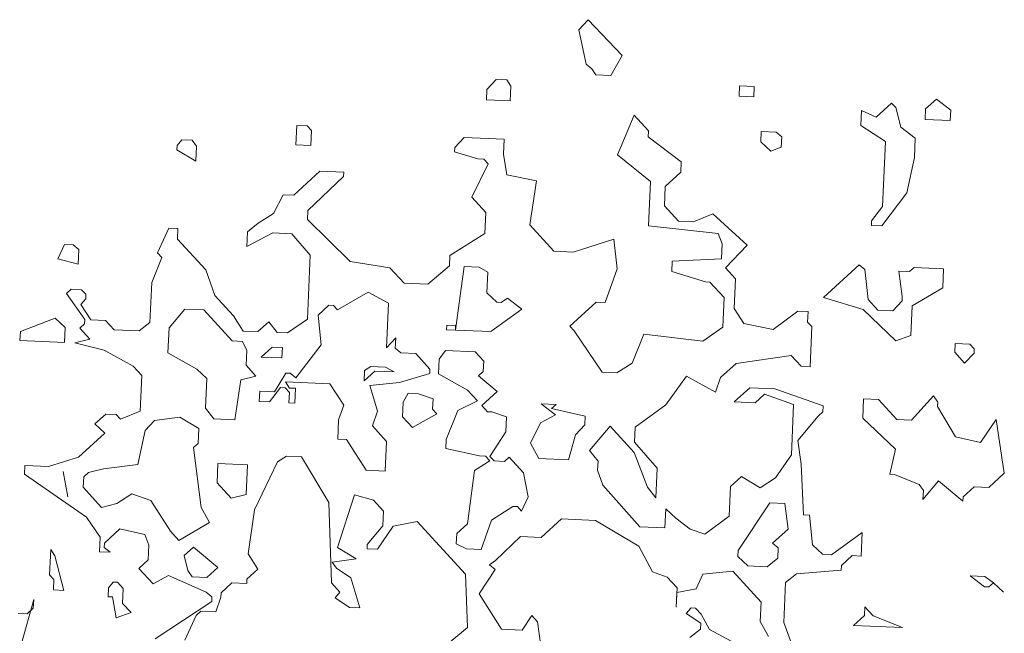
# Model space of a CAD drawing. Header units: metres. Extents: x 199581 to 207779, y 462378 to 466293.
# Tile 55 of 134: x 207407.567 to 207408.336, y 465968.177 to 465968.656. Entities that reach past the tile are written whole.
import ezdxf

# ---------------------------------------------------------------- set-up
doc = ezdxf.new("R2010")
doc.units = ezdxf.units.M
doc.layers.get('0').update_dxf_attribs({"lineweight": 25})
doc.layers.add('V-WE-GR-BOOM-SD', color=10, linetype='Continuous', lineweight=18)

# ---------------------------------------------------------------- blocks, each defined once
blk = doc.blocks.new('struik2')
for p, q in [((215453.9512, 542678.1379), (215453.9265, 542678.1092)), ((215454.0493, 542678.0432), (215453.9512, 542678.1379)), ((215453.9265, 542678.1092), (215453.9508, 542678.0148)), ((215454.0204, 542677.9859), (215454.0493, 542678.0432)), ((215453.9508, 542678.0148), (215453.9672, 542678.0024)), ((215453.9672, 542678.0024), (215453.9794, 542677.986)), ((215453.9794, 542677.986), (215454.0204, 542677.9859)), ((215454.3773, 542677.9724), (215454.3772, 542677.9437)), ((215454.4183, 542677.9723), (215454.3773, 542677.9724)), ((215454.4182, 542677.9436), (215454.4183, 542677.9723)), ((215453.7045, 542677.9623), (215453.6798, 542677.9336)), ((215453.7332, 542677.9622), (215453.7045, 542677.9623)), ((215453.7455, 542677.9457), (215453.7332, 542677.9622)), ((215453.7453, 542677.9047), (215453.7455, 542677.9457)), ((215454.9229, 542677.9583), (215454.8941, 542677.9297)), ((215454.9638, 542677.9295), (215454.9229, 542677.9583)), ((215453.6798, 542677.9336), (215453.6797, 542677.9049)), ((215454.3772, 542677.9437), (215454.4182, 542677.9436)), ((215454.7176, 542677.918), (215454.7175, 542677.8769)), ((215454.7586, 542677.9014), (215454.7176, 542677.918)), ((215454.7998, 542677.9423), (215454.7586, 542677.9014)), ((215454.812, 542677.93), (215454.7998, 542677.9423)), ((215454.8283, 542677.8766), (215454.812, 542677.93)), ((215454.8941, 542677.9297), (215454.894, 542677.901)), ((215454.9637, 542677.9008), (215454.9638, 542677.9295)), ((215453.6797, 542677.9049), (215453.7453, 542677.9047)), ((215454.894, 542677.901), (215454.9637, 542677.9008)), ((215454.0898, 542677.879), (215454.0485, 542677.7683)), ((215454.1307, 542677.8378), (215454.0898, 542677.879)), ((215454.7175, 542677.8769), (215454.7871, 542677.8357)), ((215454.8692, 542677.8477), (215454.8283, 542677.8766)), ((215454.1307, 542677.8214), (215454.1307, 542677.8378)), ((215454.4426, 542677.8491), (215454.4425, 542677.8204)), ((215454.4836, 542677.849), (215454.4426, 542677.8491)), ((215454.5, 542677.8366), (215454.4836, 542677.849)), ((215454.4999, 542677.8079), (215454.5, 542677.8366)), ((215454.7871, 542677.8357), (215454.7865, 542677.6552)), ((215454.869, 542677.7944), (215454.8692, 542677.8477)), ((215453.1584, 542677.8122), (215453.1582, 542677.7589)), ((215453.1871, 542677.8121), (215453.1584, 542677.8122)), ((215453.1994, 542677.7998), (215453.1871, 542677.8121)), ((215454.2248, 542677.7555), (215454.1307, 542677.8214)), ((215454.4425, 542677.8204), (215454.4711, 542677.7957)), ((215453.1992, 542677.7588), (215453.1994, 542677.7998)), ((215453.6219, 542677.7984), (215453.5972, 542677.7698)), ((215453.7327, 542677.7981), (215453.6219, 542677.7984)), ((215453.7325, 542677.757), (215453.7327, 542677.7981)), ((215454.4711, 542677.7957), (215454.4999, 542677.8079)), ((215454.8523, 542677.696), (215454.869, 542677.7944)), ((215452.8423, 542677.7599), (215452.83, 542677.7435)), ((215452.871, 542677.7598), (215452.8423, 542677.7599)), ((215452.8833, 542677.7434), (215452.871, 542677.7598)), ((215453.1582, 542677.7589), (215453.1992, 542677.7588)), ((215453.5972, 542677.7698), (215453.5972, 542677.7575)), ((215453.5972, 542677.7575), (215453.6627, 542677.7409)), ((215453.7447, 542677.6996), (215453.7325, 542677.757)), ((215454.0485, 542677.7683), (215454.1426, 542677.6983)), ((215454.2247, 542677.7267), (215454.2248, 542677.7555)), ((215452.83, 542677.7435), (215452.8299, 542677.7312)), ((215452.8299, 542677.7312), (215452.8832, 542677.7023)), ((215452.8832, 542677.7023), (215452.8833, 542677.7434)), ((215453.6914, 542677.7285), (215453.6501, 542677.6342)), ((215453.6627, 542677.7409), (215453.6792, 542677.7408)), ((215453.6792, 542677.7408), (215453.6914, 542677.7285)), ((215454.1836, 542677.6859), (215454.2247, 542677.7267)), ((215453.8267, 542677.687), (215453.7447, 542677.6996)), ((215453.2277, 542677.6889), (215453.1578, 542677.6194)), ((215453.1986, 542677.5783), (215453.2933, 542677.6764)), ((215453.2934, 542677.6887), (215453.2277, 542677.6889)), ((215453.2933, 542677.6764), (215453.2934, 542677.6887)), ((215453.814, 542677.564), (215453.8267, 542677.687)), ((215454.1426, 542677.6983), (215454.1422, 542677.5752)), ((215454.1834, 542677.6325), (215454.1836, 542677.6859)), ((215454.7864, 542677.6019), (215454.8523, 542677.696)), ((215454.7865, 542677.6552), (215454.7577, 542677.6143)), ((215453.129, 542677.6195), (215453.1043, 542677.5663)), ((215453.1578, 542677.6194), (215453.129, 542677.6195)), ((215453.6501, 542677.6342), (215453.691, 542677.5931)), ((215454.2243, 542677.5914), (215454.1834, 542677.6325)), ((215453.691, 542677.5931), (215453.6908, 542677.5356)), ((215454.2653, 542677.5912), (215454.2243, 542677.5914)), ((215454.3187, 542677.6157), (215454.2653, 542677.5912)), ((215454.4169, 542677.5333), (215454.3187, 542677.6157)), ((215454.7577, 542677.6143), (215454.7577, 542677.602)), ((215454.7577, 542677.602), (215454.7864, 542677.6019)), ((215453.1043, 542677.5663), (215453.0631, 542677.5377)), ((215453.1986, 542677.5536), (215453.1986, 542677.5783)), ((215453.8835, 542677.494), (215453.814, 542677.564)), ((215454.1422, 542677.5752), (215454.335, 542677.5623)), ((215453.0631, 542677.5377), (215453.0343, 542677.5131)), ((215453.3213, 542677.4425), (215453.1986, 542677.5536)), ((215454.335, 542677.5623), (215454.3472, 542677.5335)), ((215452.8169, 542677.5138), (215452.788, 542677.4442)), ((215452.8415, 542677.5138), (215452.8169, 542677.5138)), ((215452.8414, 542677.485), (215452.8415, 542677.5138)), ((215453.0343, 542677.5131), (215453.0342, 542677.4721)), ((215453.0342, 542677.4721), (215453.1041, 542677.5129)), ((215453.1041, 542677.5129), (215453.1574, 542677.5127)), ((215453.1574, 542677.5127), (215453.2106, 542677.4551)), ((215453.6908, 542677.5356), (215453.5962, 542677.4703)), ((215454.0477, 542677.5345), (215453.9368, 542677.4938)), ((215454.0598, 542677.4524), (215454.0477, 542677.5345)), ((215454.3472, 542677.5335), (215454.3471, 542677.4925)), ((215454.3593, 542677.4679), (215454.4169, 542677.5333)), ((215452.9232, 542677.4027), (215452.8414, 542677.485)), ((215453.9368, 542677.4938), (215453.8835, 542677.494)), ((215454.3471, 542677.4925), (215454.2116, 542677.4806)), ((215454.7286, 542677.4913), (215454.6339, 542677.3972)), ((215454.7449, 542677.4789), (215454.7286, 542677.4913)), ((215454.8804, 542677.4908), (215454.868, 542677.4785)), ((215454.9624, 542677.4905), (215454.8804, 542677.4908)), ((215454.9622, 542677.4372), (215454.9624, 542677.4905)), ((215452.5296, 542677.4573), (215452.513, 542677.4164)), ((215452.5542, 542677.4573), (215452.5296, 542677.4573)), ((215452.5705, 542677.4449), (215452.5542, 542677.4573)), ((215453.2106, 542677.4551), (215453.21, 542677.2787)), ((215453.5962, 542677.4703), (215453.5961, 542677.4416)), ((215454.2116, 542677.4806), (215454.2115, 542677.4519)), ((215454.3879, 542677.439), (215454.3593, 542677.4679)), ((215454.757, 542677.3968), (215454.7449, 542677.4789)), ((215454.868, 542677.4785), (215454.8393, 542677.4786)), ((215454.8393, 542677.4786), (215454.8514, 542677.4088)), ((215452.5704, 542677.4039), (215452.5705, 542677.4449)), ((215452.8002, 542677.4319), (215452.7754, 542677.3622)), ((215452.788, 542677.4442), (215452.8002, 542677.4319)), ((215453.432, 542677.4298), (215453.3213, 542677.4425)), ((215453.4729, 542677.3887), (215453.432, 542677.4298)), ((215453.5961, 542677.4416), (215453.5385, 542677.3884)), ((215453.6372, 542677.4415), (215453.6202, 542677.2651)), ((215453.6782, 542677.4413), (215453.6372, 542677.4415)), ((215453.7028, 542677.4289), (215453.6782, 542677.4413)), ((215453.7026, 542677.3715), (215453.7028, 542677.4289)), ((215454.0307, 542677.3581), (215454.0598, 542677.4524)), ((215454.2115, 542677.4519), (215454.3058, 542677.427)), ((215454.3058, 542677.427), (215454.3181, 542677.427)), ((215454.3181, 542677.427), (215454.359, 542677.3858)), ((215454.3876, 542677.357), (215454.3879, 542677.439)), ((215454.88, 542677.3841), (215454.9622, 542677.4372)), ((215452.513, 542677.4164), (215452.5704, 542677.4039)), ((215452.9517, 542677.3329), (215452.9232, 542677.4027)), ((215454.8514, 542677.4088), (215454.8513, 542677.3965)), ((215453.5385, 542677.3884), (215453.4729, 542677.3887)), ((215454.359, 542677.3858), (215454.3588, 542677.3038)), ((215454.6339, 542677.3972), (215454.7446, 542677.3682)), ((215454.7856, 542677.368), (215454.757, 542677.3968)), ((215454.8513, 542677.3965), (215454.8266, 542677.3679)), ((215454.8798, 542677.3021), (215454.88, 542677.3841)), ((215452.7754, 542677.3622), (215452.775, 542677.2514)), ((215453.3743, 542677.3603), (215453.2921, 542677.3072)), ((215453.4317, 542677.3314), (215453.3743, 542677.3603)), ((215453.7312, 542677.3468), (215453.7026, 542677.3715)), ((215453.7435, 542677.3468), (215453.7312, 542677.3468)), ((215453.76, 542677.359), (215453.7435, 542677.3468)), ((215453.8009, 542677.3302), (215453.76, 542677.359)), ((215453.9362, 542677.2887), (215454.0061, 542677.3582)), ((215454.0061, 542677.3582), (215454.0307, 542677.3581)), ((215454.4162, 542677.3159), (215454.3876, 542677.357)), ((215454.564, 542677.3564), (215454.4982, 542677.3033)), ((215454.5928, 542677.3563), (215454.564, 542677.3564)), ((215454.5927, 542677.3276), (215454.5928, 542677.3563)), ((215454.7446, 542677.3682), (215454.8387, 542677.2858)), ((215454.8266, 542677.3679), (215454.7856, 542677.368)), ((215452.5538, 542677.3342), (215452.5414, 542677.3219)), ((215452.5414, 542677.3219), (215452.5945, 542677.252)), ((215452.5825, 542677.3341), (215452.5538, 542677.3342)), ((215452.5948, 542677.3217), (215452.5825, 542677.3341)), ((215452.5947, 542677.3094), (215452.5948, 542677.3217)), ((215453.0049, 542677.2794), (215452.9517, 542677.3329)), ((215453.2676, 542677.3196), (215453.2387, 542677.291)), ((215453.2799, 542677.3195), (215453.2676, 542677.3196)), ((215453.2921, 542677.3072), (215453.2799, 542677.3195)), ((215453.4313, 542677.2083), (215453.4317, 542677.3314)), ((215453.7186, 542677.2648), (215453.8009, 542677.3302)), ((215454.6049, 542677.3153), (215454.5927, 542677.3276)), ((215452.5824, 542677.2931), (215452.5947, 542677.3094)), ((215452.6109, 542677.252), (215452.5824, 542677.2931)), ((215452.8695, 542677.2921), (215452.8283, 542677.2389)), ((215452.9229, 542677.292), (215452.8695, 542677.2921)), ((215453.0046, 542677.2097), (215452.9229, 542677.292)), ((215453.2387, 542677.291), (215453.2508, 542677.2089)), ((215454.3588, 542677.3038), (215454.3053, 542677.2629)), ((215454.4982, 542677.3033), (215454.4162, 542677.3159)), ((215454.6046, 542677.2045), (215454.6049, 542677.3153)), ((215454.8387, 542677.2858), (215454.8798, 542677.3021)), ((215453.0335, 542677.2383), (215453.0049, 542677.2794)), ((215453.1033, 542677.2668), (215453.0745, 542677.2382)), ((215453.1278, 542677.238), (215453.1033, 542677.2668)), ((215453.21, 542677.2787), (215453.1565, 542677.2379)), ((215453.6202, 542677.2774), (215453.5956, 542677.2775)), ((215453.5956, 542677.2775), (215453.5956, 542677.2652)), ((215453.5956, 542677.2652), (215453.7186, 542677.2648)), ((215453.6202, 542677.2651), (215453.6202, 542677.2774)), ((215453.9484, 542677.2764), (215453.9362, 542677.2887)), ((215454.0301, 542677.1653), (215453.9484, 542677.2764)), ((215454.1412, 542677.2757), (215454.1123, 542677.1938)), ((215454.3053, 542677.2629), (215454.1412, 542677.2757)), ((215455.0028, 542677.2853), (215455.0027, 542677.2607)), ((215455.0438, 542677.2851), (215455.0028, 542677.2853)), ((215455.0561, 542677.2728), (215455.0438, 542677.2851)), ((215455.056, 542677.2605), (215455.0561, 542677.2728)), ((215452.5125, 542677.2523), (215452.418, 542677.2115)), ((215452.5411, 542677.2276), (215452.5125, 542677.2523)), ((215452.5945, 542677.2397), (215452.5821, 542677.2274)), ((215452.5945, 542677.252), (215452.5945, 542677.2397)), ((215452.652, 542677.2518), (215452.6109, 542677.252)), ((215452.6765, 542677.2271), (215452.652, 542677.2518)), ((215452.775, 542677.2514), (215452.7462, 542677.2269)), ((215452.8283, 542677.2389), (215452.8281, 542677.1692)), ((215453.0745, 542677.2382), (215453.0335, 542677.2383)), ((215453.1565, 542677.2379), (215453.1278, 542677.238)), ((215453.456, 542677.2369), (215453.4313, 542677.2083)), ((215453.4559, 542677.2082), (215453.456, 542677.2369)), ((215455.0027, 542677.2607), (215455.0313, 542677.2319)), ((215455.0313, 542677.2319), (215455.056, 542677.2605)), ((215452.418, 542677.2115), (215452.4179, 542677.1869)), ((215452.541, 542677.1865), (215452.5411, 542677.2276)), ((215452.5821, 542677.2274), (215452.6108, 542677.1986)), ((215452.7462, 542677.2269), (215452.6765, 542677.2271)), ((215453.0334, 542677.2096), (215453.0046, 542677.2097)), ((215453.0456, 542677.1849), (215453.0334, 542677.2096)), ((215454.3995, 542677.2052), (215454.5513, 542677.2334)), ((215454.5513, 542677.2334), (215454.58, 542677.2046)), ((215452.4179, 542677.1869), (215452.541, 542677.1865)), ((215452.6108, 542677.1986), (215452.5697, 542677.1864)), ((215452.5697, 542677.1864), (215452.6517, 542677.1698)), ((215453.0455, 542677.1439), (215453.0456, 542677.1849)), ((215453.1154, 542677.197), (215453.0866, 542677.1684)), ((215453.1441, 542677.1969), (215453.1154, 542677.197)), ((215453.144, 542677.1682), (215453.1441, 542677.1969)), ((215453.2508, 542677.2089), (215453.1848, 542677.1147)), ((215453.4723, 542677.1958), (215453.4559, 542677.2082)), ((215453.5133, 542677.1957), (215453.4723, 542677.1958)), ((215453.5542, 542677.1546), (215453.5133, 542677.1957)), ((215453.5789, 542677.1832), (215453.5788, 542677.1422)), ((215453.5954, 542677.2078), (215453.5789, 542677.1832)), ((215453.6774, 542677.2075), (215453.5954, 542677.2078)), ((215453.702, 542677.1828), (215453.6774, 542677.2075)), ((215453.7019, 542677.1541), (215453.702, 542677.1828)), ((215454.1123, 542677.1938), (215454.0711, 542677.1652)), ((215454.3583, 542677.1643), (215454.3995, 542677.2052)), ((215454.58, 542677.2046), (215454.6046, 542677.2045)), ((215452.6517, 542677.1698), (215452.7336, 542677.1285)), ((215452.8281, 542677.1692), (215452.91, 542677.1279)), ((215453.0866, 542677.1684), (215453.144, 542677.1682)), ((215453.3901, 542677.1551), (215453.3736, 542677.1428)), ((215453.4311, 542677.155), (215453.3901, 542677.1551)), ((215453.4557, 542677.1426), (215453.4311, 542677.155)), ((215454.0711, 542677.1652), (215454.0301, 542677.1653)), ((215454.2104, 542677.0827), (215454.264, 542677.1646)), ((215454.264, 542677.1646), (215454.3459, 542677.1233)), ((215454.3459, 542677.1233), (215454.3583, 542677.1643)), ((215452.7336, 542677.1285), (215452.7582, 542677.1038)), ((215452.91, 542677.1279), (215452.9387, 542677.1032)), ((215453.0741, 542677.1151), (215453.0455, 542677.1439)), ((215453.3736, 542677.1428), (215453.3736, 542677.1141)), ((215453.3736, 542677.1141), (215453.4024, 542677.1427)), ((215453.4024, 542677.1427), (215453.4557, 542677.1426)), ((215453.472, 542677.1138), (215453.5542, 542677.1423)), ((215453.5542, 542677.1423), (215453.5542, 542677.1546)), ((215453.5788, 542677.1422), (215453.6607, 542677.1009)), ((215453.6895, 542677.1418), (215453.7019, 542677.1541)), ((215453.7427, 542677.1006), (215453.6895, 542677.1418)), ((215454.4403, 542677.1394), (215454.3991, 542677.0985)), ((215454.51, 542677.1392), (215454.4403, 542677.1394)), ((215454.6453, 542677.0977), (215454.51, 542677.1392)), ((215454.949, 542677.1378), (215454.8913, 542677.0682)), ((215454.9612, 542677.1213), (215454.949, 542677.1378)), ((215452.7582, 542677.1038), (215452.7578, 542677.0053)), ((215452.9387, 542677.1032), (215452.9384, 542677.0212)), ((215453.0204, 542676.9922), (215453.033, 542677.1029)), ((215453.033, 542677.1029), (215453.0741, 542677.1151)), ((215453.1562, 542677.1271), (215453.1273, 542677.0739)), ((215453.1683, 542677.0861), (215453.1561, 542677.1025)), ((215453.1561, 542677.1025), (215453.2792, 542677.1021)), ((215453.1685, 542677.1271), (215453.1562, 542677.1271)), ((215453.1848, 542677.1147), (215453.1685, 542677.1271)), ((215453.2792, 542677.1021), (215453.32, 542677.0445)), ((215453.3899, 542677.1018), (215453.472, 542677.1138)), ((215453.4143, 542677.0319), (215453.3899, 542677.1018)), ((215453.6607, 542677.1009), (215453.6893, 542677.0721)), ((215453.7016, 542677.0597), (215453.7427, 542677.1006)), ((215454.4566, 542677.0983), (215454.4812, 542677.1229)), ((215454.4812, 542677.1229), (215454.5632, 542677.098)), ((215454.7561, 542677.122), (215454.7559, 542677.0686)), ((215454.7971, 542677.1218), (215454.7561, 542677.122)), ((215454.8503, 542677.0683), (215454.7971, 542677.1218)), ((215454.9612, 542677.109), (215454.9612, 542677.1213)), ((215455.0143, 542677.0268), (215454.9612, 542677.109)), ((215453.0863, 542677.074), (215453.0862, 542677.0453)), ((215453.1273, 542677.0739), (215453.0863, 542677.074)), ((215453.1149, 542677.0452), (215453.1437, 542677.0861)), ((215453.1437, 542677.0861), (215453.156, 542677.0861)), ((215453.156, 542677.0861), (215453.1683, 542677.0738)), ((215453.1683, 542677.0738), (215453.1682, 542677.045)), ((215453.1848, 542677.086), (215453.1683, 542677.0861)), ((215453.1846, 542677.045), (215453.1848, 542677.086)), ((215453.4965, 542677.085), (215453.4842, 542677.0604)), ((215453.5253, 542677.0849), (215453.4965, 542677.085)), ((215453.5662, 542677.0725), (215453.5253, 542677.0849)), ((215454.1281, 542677.0173), (215454.2104, 542677.0827)), ((215454.3991, 542677.0985), (215454.4566, 542677.0983)), ((215454.5632, 542677.098), (215454.5628, 542676.9585)), ((215454.6329, 542677.069), (215454.6452, 542677.0813)), ((215454.6452, 542677.0813), (215454.6453, 542677.0977)), ((215455.1252, 542677.0798), (215455.084, 542677.0143)), ((215455.1534, 542676.932), (215455.1252, 542677.0798)), ((215453.4842, 542677.0604), (215453.484, 542677.0194)), ((215453.5661, 542677.0438), (215453.5662, 542677.0725)), ((215453.6893, 542677.0721), (215453.6359, 542677.0435)), ((215453.7179, 542677.0433), (215453.7016, 542677.0597)), ((215453.9067, 542677.0714), (215453.8657, 542677.0715)), ((215453.8657, 542677.0715), (215453.9066, 542677.0427)), ((215453.8944, 542677.0591), (215453.9067, 542677.0714)), ((215453.9887, 542677.0424), (215453.8944, 542677.0591)), ((215454.5793, 542676.9995), (215454.6329, 542677.069)), ((215454.7559, 542677.0686), (215454.85, 542676.9863)), ((215454.8913, 542677.0682), (215454.8503, 542677.0683)), ((215452.9384, 542677.0212), (215452.9629, 542676.9924)), ((215453.0862, 542677.0453), (215453.1149, 542677.0452)), ((215453.1682, 542677.045), (215453.1846, 542677.045)), ((215453.32, 542677.0445), (215453.3076, 542677.0036)), ((215453.4019, 542676.991), (215453.4143, 542677.0319)), ((215453.484, 542677.0194), (215453.5126, 542676.9906)), ((215453.5126, 542676.9906), (215453.5784, 542677.0314)), ((215453.5784, 542677.0314), (215453.5661, 542677.0438)), ((215453.6359, 542677.0435), (215453.6069, 542676.9616)), ((215453.7302, 542677.0432), (215453.7179, 542677.0433)), ((215453.7712, 542677.0308), (215453.7302, 542677.0432)), ((215453.7711, 542676.9898), (215453.7712, 542677.0308)), ((215453.9066, 542677.0427), (215453.8655, 542677.0182)), ((215453.9886, 542677.0178), (215453.9887, 542677.0424)), ((215455.084, 542677.0143), (215455.0143, 542677.0268)), ((215452.6634, 542676.9933), (215452.6346, 542676.9647)), ((215452.6922, 542676.9932), (215452.6634, 542676.9933)), ((215452.7044, 542676.9809), (215452.6922, 542676.9932)), ((215452.7578, 542677.0053), (215452.7044, 542676.9809)), ((215452.8686, 542676.9927), (215452.7988, 542676.9806)), ((215452.9218, 542676.9638), (215452.8686, 542676.9927)), ((215452.9629, 542676.9924), (215453.0204, 542676.9922)), ((215453.3076, 542677.0036), (215453.3074, 542676.9502)), ((215453.8655, 542677.0182), (215453.8407, 542676.9608)), ((215453.9639, 542676.9891), (215453.9886, 542677.0178)), ((215454.0048, 542676.948), (215454.0584, 542677.0176)), ((215454.0584, 542677.0176), (215454.1279, 542676.9476)), ((215454.128, 542676.9763), (215454.1281, 542677.0173)), ((215454.5914, 542676.9338), (215454.5793, 542676.9995)), ((215452.6346, 542676.9647), (215452.6633, 542676.94)), ((215452.7988, 542676.9806), (215452.7741, 542676.9519)), ((215453.4428, 542676.9498), (215453.4019, 542676.991)), ((215453.7298, 542676.9202), (215453.7711, 542676.9898)), ((215453.9473, 542676.9195), (215453.9639, 542676.9891)), ((215454.1934, 542676.9064), (215454.128, 542676.9763)), ((215454.85, 542676.9863), (215454.8375, 542676.9166)), ((215452.6633, 542676.94), (215452.5933, 542676.8705)), ((215452.7741, 542676.9519), (215452.7574, 542676.8576)), ((215452.9217, 542676.9228), (215452.9218, 542676.9638)), ((215453.3074, 542676.9502), (215453.332, 542676.9502)), ((215453.332, 542676.9502), (215453.3892, 542676.8679)), ((215453.4425, 542676.8677), (215453.4428, 542676.9498)), ((215453.6069, 542676.9616), (215453.6068, 542676.937)), ((215453.6068, 542676.937), (215453.7011, 542676.9202)), ((215453.8407, 542676.9608), (215453.8652, 542676.9197)), ((215454.0293, 542676.9192), (215454.0048, 542676.948)), ((215454.1279, 542676.9476), (215454.1686, 542676.8531)), ((215454.5628, 542676.9585), (215454.5215, 542676.893)), ((215452.9093, 542676.9105), (215452.9217, 542676.9228)), ((215452.9375, 542676.7463), (215452.9093, 542676.9105)), ((215453.7011, 542676.9202), (215453.7175, 542676.9202)), ((215453.7175, 542676.9202), (215453.7298, 542676.9078)), ((215453.7421, 542676.9078), (215453.7298, 542676.9202)), ((215453.7832, 542676.92), (215453.7708, 542676.9077)), ((215453.8241, 542676.8788), (215453.7832, 542676.92)), ((215453.8652, 542676.9197), (215453.9473, 542676.9195)), ((215454.0292, 542676.8946), (215454.0293, 542676.9192)), ((215454.6033, 542676.7943), (215454.5914, 542676.9338)), ((215454.8375, 542676.9166), (215454.8498, 542676.9165)), ((215454.8498, 542676.9165), (215454.9195, 542676.8917)), ((215455.1123, 542676.8911), (215455.1534, 542676.932)), ((215453.1431, 542676.881), (215453.1677, 542676.8973)), ((215453.1677, 542676.8973), (215453.2088, 542676.8972)), ((215453.2088, 542676.8972), (215453.2904, 542676.7739)), ((215453.7298, 542676.9078), (215453.6887, 542676.8793)), ((215453.7708, 542676.9077), (215453.7421, 542676.9078)), ((215454.0455, 542676.8535), (215454.0292, 542676.8946)), ((215454.1931, 542676.8243), (215454.1934, 542676.9064)), ((215454.4272, 542676.8933), (215454.3984, 542676.8647)), ((215454.4804, 542676.8644), (215454.4272, 542676.8933)), ((215454.5215, 542676.893), (215454.4804, 542676.8644)), ((215454.9195, 542676.8917), (215454.9317, 542676.8753)), ((215454.9316, 542676.8506), (215454.9728, 542676.9038)), ((215454.9728, 542676.9038), (215455.0424, 542676.8503)), ((215455.0424, 542676.8626), (215455.0713, 542676.8912)), ((215455.0713, 542676.8912), (215455.1123, 542676.8911)), ((215452.5933, 542676.8705), (215452.5112, 542676.842)), ((215452.7574, 542676.8576), (215452.663, 542676.8415)), ((215452.9789, 542676.8692), (215452.9788, 542676.8159)), ((215453.061, 542676.869), (215452.9789, 542676.8692)), ((215453.0607, 542676.7869), (215453.061, 542676.869)), ((215453.0852, 542676.7458), (215453.1431, 542676.881)), ((215453.3892, 542676.8679), (215453.4425, 542676.8677)), ((215453.6887, 542676.8793), (215453.6759, 542676.7316)), ((215453.8403, 542676.8131), (215453.8241, 542676.8788)), ((215454.3984, 542676.8647), (215454.3981, 542676.7826)), ((215454.9317, 542676.8753), (215454.9316, 542676.8506)), ((215455.0424, 542676.8503), (215455.0424, 542676.8626)), ((215452.4455, 542676.8422), (215452.4454, 542676.8176)), ((215452.5112, 542676.842), (215452.4455, 542676.8422)), ((215452.5683, 542676.7598), (215452.5522, 542676.8296)), ((215452.5522, 542676.8296), (215452.5683, 542676.7598)), ((215452.6219, 542676.8294), (215452.6095, 542676.8171)), ((215452.663, 542676.8415), (215452.6219, 542676.8294)), ((215454.1518, 542676.7424), (215454.0455, 542676.8535)), ((215454.1686, 542676.8531), (215454.1931, 542676.8243)), ((215452.4454, 542676.8176), (215452.6215, 542676.7063)), ((215452.6095, 542676.8171), (215452.6095, 542676.7884)), ((215452.9788, 542676.8159), (215453.0197, 542676.7748)), ((215453.8237, 542676.7722), (215453.8403, 542676.8131)), ((215454.509, 542676.8233), (215454.4265, 542676.6882)), ((215454.55, 542676.8232), (215454.509, 542676.8233)), ((215454.5621, 542676.7534), (215454.55, 542676.8232)), ((215452.6095, 542676.7884), (215452.6626, 542676.7349)), ((215452.7037, 542676.7471), (215452.7448, 542676.7756)), ((215452.7448, 542676.7756), (215452.7981, 542676.7591)), ((215453.0197, 542676.7748), (215453.0607, 542676.7869)), ((215453.2904, 542676.7739), (215453.3061, 542676.5523)), ((215453.3187, 542676.6507), (215453.3602, 542676.7983)), ((215453.3602, 542676.7983), (215453.4135, 542676.7858)), ((215453.4135, 542676.7858), (215453.4421, 542676.757)), ((215453.7416, 542676.7437), (215453.7992, 542676.7846)), ((215453.7992, 542676.7846), (215453.8115, 542676.7845)), ((215453.8115, 542676.7845), (215453.8237, 542676.7722)), ((215454.2217, 542676.7955), (215454.2216, 542676.7422)), ((215454.2504, 542676.7708), (215454.2217, 542676.7955)), ((215454.3981, 542676.7826), (215454.3323, 542676.7295)), ((215454.6197, 542676.7942), (215454.6033, 542676.7943)), ((215454.6317, 542676.7121), (215454.6197, 542676.7942)), ((215452.6626, 542676.7349), (215452.7037, 542676.7471)), ((215452.7981, 542676.7591), (215452.8552, 542676.6768)), ((215452.962, 542676.7052), (215452.9375, 542676.7463)), ((215453.4421, 542676.757), (215453.442, 542676.716)), ((215453.8809, 542676.7022), (215453.9344, 542676.7554)), ((215453.9344, 542676.7554), (215454.0288, 542676.7551)), ((215454.0288, 542676.7551), (215454.1517, 542676.6891)), ((215454.2913, 542676.7419), (215454.2504, 542676.7708)), ((215454.5209, 542676.7125), (215454.5621, 542676.7534)), ((215454.7672, 542676.7527), (215454.685, 542676.6873)), ((215454.767, 542676.6871), (215454.7672, 542676.7527)), ((215453.0725, 542676.6228), (215453.0852, 542676.7458)), ((215453.4707, 542676.7159), (215453.5364, 542676.7321)), ((215453.5364, 542676.7321), (215453.6755, 542676.5921)), ((215453.6759, 542676.7316), (215453.6471, 542676.703)), ((215453.7167, 542676.6617), (215453.7416, 542676.7437)), ((215454.2216, 542676.7422), (215454.1518, 542676.7424)), ((215454.3323, 542676.7295), (215454.2913, 542676.7419)), ((215452.6215, 542676.7063), (215452.6623, 542676.6528)), ((215452.8798, 542676.6521), (215452.962, 542676.7052)), ((215453.442, 542676.716), (215453.4008, 542676.6628)), ((215453.4295, 542676.6504), (215453.4707, 542676.7159)), ((215453.6471, 542676.703), (215453.647, 542676.6743)), ((215453.7576, 542676.6329), (215453.8235, 542676.7024)), ((215453.8235, 542676.7024), (215453.8809, 542676.7022)), ((215454.5373, 542676.7001), (215454.5209, 542676.7125)), ((215454.5372, 542676.6714), (215454.5373, 542676.7001)), ((215454.6604, 542676.6874), (215454.6317, 542676.7121)), ((215452.6746, 542676.6364), (215452.7158, 542676.6773)), ((215452.7158, 542676.6773), (215452.7855, 542676.6647)), ((215452.7855, 542676.6647), (215452.7977, 542676.636)), ((215452.8552, 542676.6768), (215452.8798, 542676.6521)), ((215453.647, 542676.6743), (215453.6757, 542676.6619)), ((215454.1517, 542676.6891), (215454.1925, 542676.6192)), ((215454.4265, 542676.6882), (215454.4265, 542676.6718)), ((215454.4265, 542676.6718), (215454.4551, 542676.6471)), ((215454.5084, 542676.6469), (215454.5372, 542676.6714)), ((215454.685, 542676.6873), (215454.6604, 542676.6874)), ((215454.7136, 542676.6585), (215454.7424, 542676.6872)), ((215454.7424, 542676.6872), (215454.767, 542676.6871)), ((215452.6623, 542676.6528), (215452.6622, 542676.6118)), ((215453.372, 542676.6218), (215453.3187, 542676.6507)), ((215453.4008, 542676.6628), (215453.4008, 542676.6505)), ((215453.4008, 542676.6505), (215453.4295, 542676.6504)), ((215453.6757, 542676.6619), (215453.7167, 542676.6617)), ((215454.4551, 542676.6471), (215454.5084, 542676.6469)), ((215454.5904, 542676.6302), (215454.7136, 542676.6462)), ((215454.7136, 542676.6462), (215454.7136, 542676.6585)), ((215455.1115, 542676.6449), (215455.0705, 542676.6451)), ((215455.0705, 542676.6451), (215455.1114, 542676.6162)), ((215455.136, 542676.6285), (215455.1115, 542676.6449)), ((215452.5268, 542676.6122), (215452.5266, 542676.5425)), ((215452.5391, 542676.5958), (215452.5268, 542676.6122)), ((215452.6622, 542676.6118), (215452.6909, 542676.6117)), ((215452.6746, 542676.6241), (215452.6746, 542676.6364)), ((215452.6909, 542676.6117), (215452.6746, 542676.6241)), ((215452.7977, 542676.636), (215452.7975, 542676.595)), ((215452.9207, 542676.6356), (215452.8961, 542676.6111)), ((215452.8961, 542676.6111), (215452.9082, 542676.57)), ((215452.9903, 542676.582), (215452.9207, 542676.6356)), ((215453.1011, 542676.5817), (215453.0725, 542676.6228)), ((215453.3063, 542676.6097), (215453.372, 542676.6218)), ((215453.7412, 542676.6206), (215453.7576, 542676.6329)), ((215453.7576, 542676.6083), (215453.7412, 542676.6206)), ((215454.1925, 542676.6192), (215454.2334, 542676.6067)), ((215454.3154, 542676.5778), (215454.3319, 542676.6187)), ((215454.3319, 542676.6187), (215454.414, 542676.6308)), ((215454.414, 542676.6308), (215454.4958, 542676.5485)), ((215454.5616, 542676.6057), (215454.5904, 542676.6302)), ((215455.1114, 542676.6162), (215455.1237, 542676.6162)), ((215455.1237, 542676.6162), (215455.136, 542676.6285)), ((215455.136, 542676.6285), (215455.1647, 542676.6037)), ((215455.1647, 542676.6037), (215455.136, 542676.6285)), ((215452.5675, 542676.5013), (215452.5391, 542676.5958)), ((215452.7975, 542676.595), (215452.7728, 542676.5704)), ((215453.3185, 542676.5933), (215453.3063, 542676.6097)), ((215453.3595, 542676.5685), (215453.3185, 542676.5933)), ((215453.6755, 542676.5921), (215453.6873, 542676.4444)), ((215453.7163, 542676.5387), (215453.7576, 542676.6083)), ((215454.2334, 542676.6067), (215454.2621, 542676.5779)), ((215454.5613, 542676.4949), (215454.5616, 542676.6057)), ((215452.7728, 542676.5704), (215452.8137, 542676.5293)), ((215452.9082, 542676.57), (215452.9205, 542676.5535)), ((215452.9615, 542676.5534), (215452.9903, 542676.582)), ((215453.0723, 542676.5531), (215453.1011, 542676.5817)), ((215453.3879, 542676.4864), (215453.3595, 542676.5685)), ((215454.2621, 542676.5779), (215454.2619, 542676.5246)), ((215454.2619, 542676.5246), (215454.262, 542676.5656)), ((215454.262, 542676.5656), (215454.3154, 542676.5778)), ((215452.5266, 542676.5425), (215452.5389, 542676.5302)), ((215452.5389, 542676.5302), (215452.5388, 542676.5014)), ((215452.703, 542676.5296), (215452.6906, 542676.5133)), ((215452.7153, 542676.5296), (215452.703, 542676.5296)), ((215452.7316, 542676.5131), (215452.7153, 542676.5296)), ((215452.8137, 542676.5293), (215452.8548, 542676.5538)), ((215452.8548, 542676.5538), (215452.9614, 542676.5124)), ((215452.9205, 542676.5535), (215452.9615, 542676.5534)), ((215453.0024, 542676.5123), (215453.0312, 542676.5409)), ((215453.0312, 542676.5409), (215453.0722, 542676.5407)), ((215453.0722, 542676.5407), (215453.0723, 542676.5531)), ((215453.3061, 542676.5523), (215453.3306, 542676.5276)), ((215453.7816, 542676.4441), (215453.7163, 542676.5387)), ((215454.4958, 542676.5485), (215454.4956, 542676.4951)), ((215454.783, 542676.5475), (215454.7829, 542676.5229)), ((215454.8075, 542676.5229), (215454.783, 542676.5475)), ((215452.5388, 542676.5014), (215452.5675, 542676.5013)), ((215452.6906, 542676.5133), (215452.6905, 542676.4886)), ((215452.7315, 542676.4721), (215452.7316, 542676.5131)), ((215452.9614, 542676.5124), (215452.9777, 542676.5)), ((215453.0024, 542676.4999), (215453.0024, 542676.5123)), ((215453.3306, 542676.5276), (215453.3183, 542676.5112)), ((215453.3183, 542676.5112), (215453.3592, 542676.4865)), ((215454.3029, 542676.5245), (215454.2906, 542676.5081)), ((215454.2906, 542676.5081), (215454.3315, 542676.4834)), ((215454.3152, 542676.5244), (215454.3029, 542676.5245)), ((215454.3316, 542676.508), (215454.3152, 542676.5244)), ((215454.3561, 542676.4669), (215454.3316, 542676.508)), ((215454.7829, 542676.5229), (215454.7541, 542676.4943)), ((215454.8895, 542676.4939), (215454.8075, 542676.5229)), ((215452.6905, 542676.4886), (215452.7028, 542676.4886)), ((215452.7028, 542676.4886), (215452.715, 542676.4311)), ((215452.9777, 542676.4877), (215452.8256, 542676.3774)), ((215452.9777, 542676.5), (215452.9777, 542676.4877)), ((215452.9899, 542676.459), (215453.0024, 542676.4999)), ((215453.3592, 542676.4865), (215453.3879, 542676.4864)), ((215453.8638, 542676.4849), (215453.8391, 542676.4439)), ((215453.8802, 542676.4684), (215453.8638, 542676.4849)), ((215454.3315, 542676.4834), (215454.3314, 542676.4669)), ((215454.4956, 542676.4951), (215454.5201, 542676.454)), ((215454.5898, 542676.4251), (215454.5613, 542676.4949)), ((215454.7541, 542676.4943), (215454.8895, 542676.4939)), ((215452.4563, 542676.3499), (215452.4854, 542676.4729)), ((215452.4853, 542676.4483), (215452.4688, 542676.4319)), ((215452.4854, 542676.4729), (215452.4853, 542676.4483)), ((215452.715, 542676.4311), (215452.756, 542676.4474)), ((215452.756, 542676.4474), (215452.7315, 542676.4721)), ((215452.9076, 542676.3772), (215452.9365, 542676.4468)), ((215452.9365, 542676.4468), (215452.9489, 542676.4591)), ((215452.9489, 542676.4591), (215452.9899, 542676.459)), ((215453.8923, 542676.4027), (215453.8802, 542676.4684)), ((215454.3314, 542676.4669), (215454.3027, 542676.4424)), ((215454.4667, 542676.4132), (215454.3561, 542676.4669)), ((215452.4688, 542676.4319), (215452.4442, 542676.432)), ((215453.6873, 542676.4444), (215453.5639, 542676.334)), ((215453.8391, 542676.4439), (215453.7816, 542676.4441))]:
    blk.add_line(p, q)

msp = doc.modelspace()

# ---------------------------------------------------------------- block references
at = {"layer": 'V-WE-GR-BOOM-SD', "xscale": 0.2823543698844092, "yscale": 0.2823543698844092, "zscale": 0.2823543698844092, "rotation": 357.6346583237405}
msp.add_blockref('struik2', (140301.58206, 315382.37704), dxfattribs=at)

doc.saveas('drawing.dxf')
